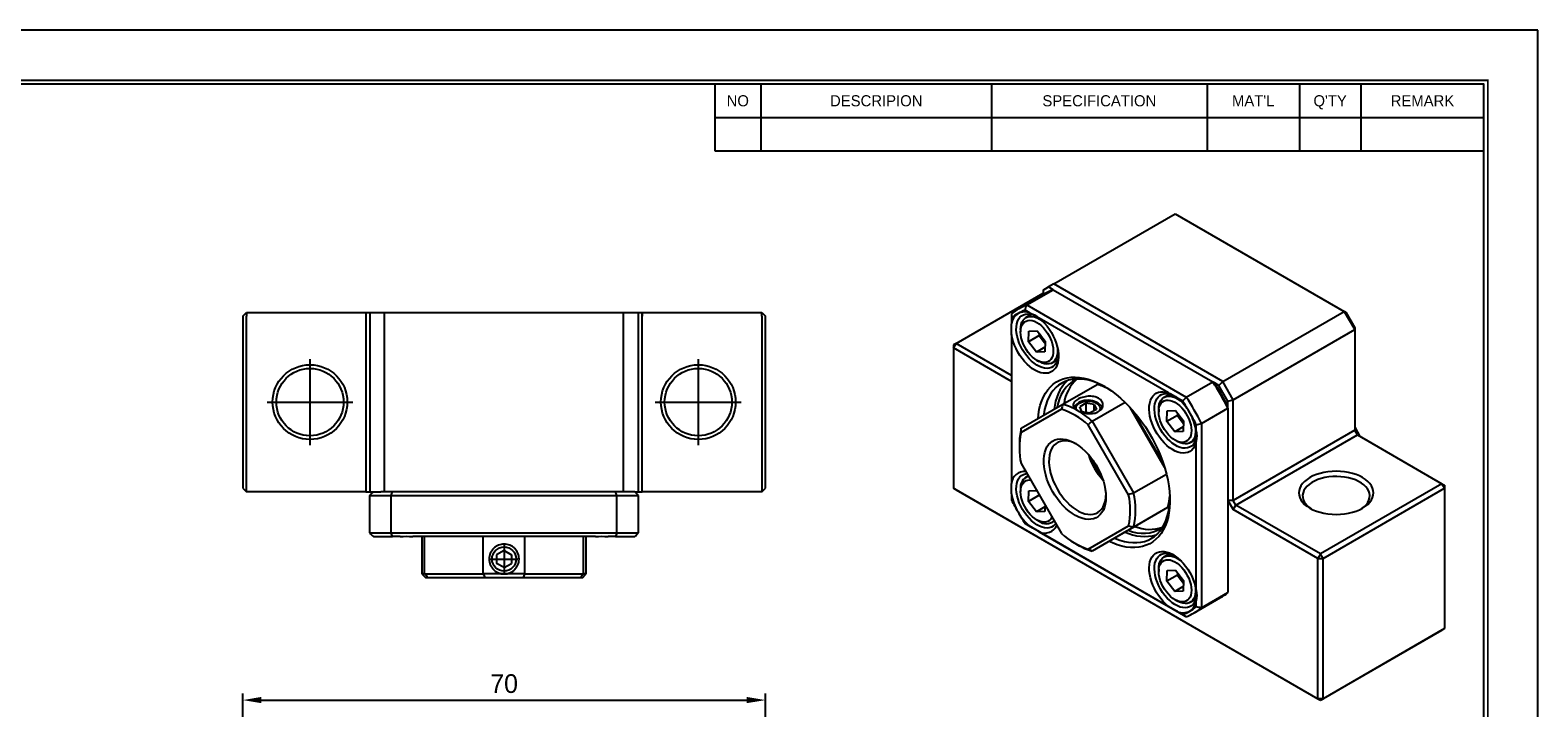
# Model space of a CAD drawing. Header units: millimetres. Extents: x 0 to 306, y 0 to 216.
# Tile 3 of 3: x 104 to 306, y 126 to 216. Entities that reach past the tile are written whole.
import ezdxf
from ezdxf.enums import TextEntityAlignment as Align

# ---------------------------------------------------------------- set-up
doc = ezdxf.new("R2010")
doc.units = ezdxf.units.MM
doc.linetypes.add('CENTER', pattern=[50.8, 31.75, -6.35, 6.35, -6.35])
doc.layers.get('DEFPOINTS').update_dxf_attribs({"linetype": 'CONTINUOUS'})
for name, color, linetype in [('center', 1, 'CENTER'), ('L1', 7, 'CONTINUOUS'), ('OUTLINE', 7, 'CONTINUOUS')]:
    doc.layers.add(name, color=color, linetype=linetype)
doc.dimstyles.get("Standard").update_dxf_attribs({"dimtxt": 2.5, "dimasz": 2.5, "dimexe": 0.9, "dimexo": 0, "dimgap": 0.9, "dimtad": 1, "dimdec": 3, "dimzin": 11, "dimdsep": 46, "dimtxsty": 'Standard', "dimcen": 0, "dimclrd": 5, "dimclre": 5, "dimclrt": 3, "dimadec": 0, "dimazin": 0, "dimtfac": 0.6, "dimtdec": 3, "dimtmove": 0, "dimatfit": 3, "dimfxl": 0, "dimtolj": 1, "dimtzin": 11, "dimarcsym": 0})

# ---------------------------------------------------------------- blocks, each defined once
blk = doc.blocks.new('표제란')
at = {"layer": 'L1', "color": 0}
for p, q in [((297, 210), (0, 210)), ((297, 0), (297, 210))]:
    blk.add_line(p, q, dxfattribs=at)
at = {"layer": 'L1'}
for p, q in [((190, 203), (190, 194.34)), ((196, 203), (196, 194.34)), ((226, 203), (226, 194.34)), ((254, 203), (254, 194.34)), ((266, 203), (266, 194.34)), ((274, 203), (274, 194.34)), ((190, 198.67), (290, 198.67)), ((190, 194.34), (290, 194.34))]:
    blk.add_line(p, q, dxfattribs=at)
at = {"layer": 'L1', "const_width": 0.25}
blk.add_lwpolyline([(290.5, 6.5), (290.5, 203.5), (10, 203.5), (10, 6.5)], close=True, dxfattribs=at)
at = {"layer": 'L1'}
blk.add_lwpolyline([(290, 7), (290, 203), (10.5, 203), (10.5, 7)], close=True, dxfattribs=at)
for s, p in [('NO', (193, 200.83)), ('DESCRIPION', (211, 200.83)), ('SPECIFICATION', (240, 200.83)), ("MAT'L", (260, 200.83)), ("Q'TY", (270, 200.83)), ('REMARK', (282, 200.83))]:
    blk.add_text(s, height=1.444, dxfattribs=at).set_placement(p, align=Align.MIDDLE_CENTER)
for tag, p in [('필렛', (179.25, 10.9)), ('모따기', (179.25, 8.3))]:
    blk.add_attdef(tag, text='', height=1.15, dxfattribs=at).set_placement(p, align=Align.MIDDLE_LEFT)
at = {"layer": 'OUTLINE', "ltscale": 0.5}
for tag, p, height in [('TITLE', (237.17, 24.41), 2.5), ('도번', (251.18, 15.64), 2.5), ('SCALE', (253.78, 9.55), 1.2), ('DATE', (277.02, 9.51), 1.2)]:
    blk.add_attdef(tag, p, '', height=height, dxfattribs=at)
blk = doc.blocks.new('*D5')
at = {"layer": 'DEFPOINTS', "color": 0}
for p in [(202.53, 126.68), (132.53, 87.63), (202.53, 87.63)]:
    blk.add_point(p, dxfattribs=at)
at = {"layer": 'OUTLINE', "color": 5, "lineweight": -2}
for p, q in [((132.53, 87.63), (132.53, 127.58)), ((202.53, 87.63), (202.53, 127.58)), ((135.03, 126.68), (200.03, 126.68))]:
    blk.add_line(p, q, dxfattribs=at)
at = {"layer": 'OUTLINE', "color": 5}
for points in [[(135.03, 127.1), (135.03, 126.27), (132.53, 126.68)], [(200.03, 127.1), (200.03, 126.27), (202.53, 126.68)]]:
    blk.add_solid(points, dxfattribs=at)
at = {"layer": 'OUTLINE', "color": 3, "insert": (167.53, 128.87), "char_height": 2.5, "attachment_point": 5}
blk.add_mtext('\\A1;70', dxfattribs=at)

msp = doc.modelspace()

# ---------------------------------------------------------------- linework, layer by layer
at = {"layer": 'center', "ltscale": 0.5}
for p, q in [((141.5301, 172.3084), (141.5301, 160.8084)), ((193.5301, 172.3084), (193.5301, 160.8084)), ((135.7801, 166.5584), (147.2801, 166.5584)), ((187.7801, 166.5584), (199.2801, 166.5584)), ((167.5301, 147.4099), (167.5301, 143.7069)), ((165.6786, 145.5584), (169.3816, 145.5584))]:
    msp.add_line(p, q, dxfattribs=at)
at = {"layer": 'OUTLINE'}
for p, q in [((241.1286, 182.3776), (257.392, 191.7663)), ((257.392, 191.7663), (280.0194, 178.7038)), ((239.7144, 181.561), (240.4215, 181.9694)), ((241.1286, 182.3776), (240.4215, 181.9694)), ((241.0522, 181.6053), (240.4215, 181.9694)), ((263.756, 169.3151), (241.1286, 182.3776)), ((228.0471, 174.4151), (239.7144, 181.1505)), ((239.9861, 181.0926), (236.4506, 179.0515)), ((237.5167, 179.5643), (241.0522, 181.6053)), ((239.7144, 181.561), (239.7144, 180.9357)), ((241.0522, 181.6053), (262.4181, 169.271)), ((132.5301, 178.0584), (133.0301, 178.5584)), ((132.5301, 178.0584), (132.5301, 155.0584)), ((133.0301, 178.5584), (133.0301, 178.0584)), ((133.0301, 178.5584), (149.0301, 178.5584)), ((133.0301, 155.0584), (133.0301, 178.0584)), ((149.0301, 178.5584), (149.0301, 155.0584)), ((149.0301, 178.5584), (149.0301, 178.0584)), ((149.0301, 178.5584), (150.0301, 178.5584)), ((149.5301, 178.5584), (149.5301, 154.5584)), ((150.0301, 178.5584), (151.7372, 178.5584)), ((151.5301, 154.5584), (151.5301, 178.5584)), ((151.7372, 178.5584), (183.323, 178.5584)), ((183.323, 178.5584), (185.0301, 178.5584)), ((183.5301, 154.5584), (183.5301, 178.5584)), ((185.0301, 178.5584), (186.0301, 178.5584)), ((185.5301, 154.5584), (185.5301, 178.5584)), ((186.0301, 155.0584), (186.0301, 178.5584)), ((186.0301, 178.5584), (186.0301, 178.0584)), ((186.0301, 178.5584), (202.0301, 178.5584)), ((202.0301, 178.0584), (202.0301, 178.5584)), ((202.0301, 178.5584), (202.5301, 178.0584)), ((202.0301, 178.0584), (202.0301, 155.0584)), ((202.5301, 155.0584), (202.5301, 178.0584)), ((235.4717, 177.8256), (235.4717, 177.0165)), ((237.9933, 178.4726), (237.2927, 178.8771)), ((238.1681, 178.311), (237.4119, 177.8745)), ((237.5167, 179.5643), (258.8826, 167.23)), ((256.4933, 167.7928), (239.1988, 177.7767)), ((263.756, 169.3151), (280.0194, 178.7038)), ((280.0194, 178.7038), (281.4337, 176.2543)), ((280.2266, 178.5842), (280.0194, 178.7038)), ((280.2266, 178.5842), (281.4337, 176.4934)), ((236.6869, 176.272), (236.6869, 175.9455)), ((237.7716, 174.6404), (237.8161, 176.0615)), ((237.8161, 176.0615), (238.9234, 176.1012)), ((238.9234, 176.1012), (239.9863, 174.7197)), ((239.1949, 175.7483), (239.1858, 175.4568)), ((265.1702, 166.8656), (281.4337, 176.2543)), ((281.4337, 176.4934), (281.4337, 176.2543)), ((281.4337, 176.2543), (281.4337, 162.7814)), ((227.6935, 173.8028), (228.0471, 174.4151)), ((228.0471, 174.4151), (227.6935, 174.211)), ((227.6935, 174.211), (227.6935, 173.8028)), ((227.6935, 173.8028), (227.6935, 155.0223)), ((235.4717, 169.3125), (227.6935, 173.8028)), ((235.4717, 170.129), (228.0471, 174.4151)), ((235.4717, 175.6244), (235.4717, 155.6534)), ((239.1858, 175.4568), (237.7716, 174.6404)), ((238.8344, 173.2589), (237.7716, 174.6404)), ((239.9609, 173.9092), (238.8344, 173.2589)), ((239.1858, 175.4568), (239.7172, 174.7661)), ((239.7172, 174.7661), (239.9771, 174.4282)), ((239.9863, 174.7197), (239.9418, 173.2986)), ((239.9418, 173.2986), (238.8344, 173.2589)), ((238.8786, 172.149), (239.1614, 171.9857)), ((240.9116, 171.8122), (241.6678, 172.2487)), ((242.3332, 166.2826), (246.9294, 168.936)), ((256.6681, 167.6312), (255.9119, 167.1947)), ((258.8826, 167.23), (262.4181, 169.271)), ((263.256, 168.7873), (262.6422, 169.1416)), ((263.256, 168.7873), (263.756, 169.3151)), ((264.4631, 166.6965), (263.256, 168.7873)), ((265.1702, 166.8656), (263.756, 169.3151)), ((242.1612, 165.606), (236.7528, 162.4828)), ((236.7879, 163.0804), (242.3332, 166.2826)), ((245.4259, 166.4066), (244.6094, 165.9352)), ((244.9083, 165.2914), (244.6094, 165.9352)), ((246.5413, 166.2341), (245.4259, 166.4066)), ((245.4259, 166.4066), (245.4259, 165.2113)), ((246.8401, 165.5902), (246.0236, 165.1188)), ((246.2879, 163.9996), (250.6749, 166.5322)), ((246.5413, 166.2341), (246.8401, 165.5902)), ((246.5413, 165.4177), (246.5413, 166.2341)), ((255.9588, 157.8634), (251.3545, 165.8381)), ((255.1869, 165.5922), (255.1869, 165.2657)), ((258.3995, 166.6924), (257.6988, 167.0969)), ((260.9276, 163.688), (264.4631, 165.729)), ((264.4631, 166.6965), (265.1702, 166.8656)), ((264.4631, 165.9888), (264.4631, 166.6965)), ((264.4631, 165.729), (264.4631, 141.0565)), ((265.1702, 153.3927), (265.1702, 166.8656)), ((244.9083, 165.2914), (246.0236, 165.1188)), ((246.2879, 163.9996), (251.8332, 154.3949)), ((255.7816, 158.4094), (251.7388, 165.4117)), ((251.764, 165.3681), (251.8146, 165.3245)), ((256.2716, 163.9606), (256.3161, 165.3817)), ((257.6858, 164.777), (256.2716, 163.9606)), ((257.3344, 162.5791), (256.2716, 163.9606)), ((256.3161, 165.3817), (257.4234, 165.4214)), ((257.4234, 165.4214), (258.4863, 164.0399)), ((257.6949, 165.0685), (257.6858, 164.777)), ((257.6858, 164.777), (258.2172, 164.0862)), ((258.2172, 164.0862), (258.4771, 163.7484)), ((258.4863, 164.0399), (258.4417, 162.6187)), ((260.2205, 162.7293), (260.2205, 163.5384)), ((260.9276, 163.688), (260.9276, 139.0155)), ((251.1612, 154.1651), (245.7528, 163.5326)), ((258.4609, 163.2294), (257.3344, 162.5791)), ((258.4417, 162.6187), (257.3344, 162.5791)), ((259.4116, 161.1323), (260.1678, 161.5689)), ((281.4337, 162.7814), (265.1702, 153.3927)), ((265.5238, 152.7803), (281.7872, 162.169)), ((281.4337, 163.1896), (282.1407, 161.9649)), ((281.7872, 162.169), (281.4337, 162.7814)), ((281.7872, 162.169), (293.1009, 155.6377)), ((236.5324, 160.9445), (236.5324, 160.5363)), ((257.3786, 161.4692), (257.6614, 161.3058)), ((260.2205, 141.3662), (260.2205, 161.3372)), ((236.7528, 158.3353), (242.1612, 148.9678)), ((255.7446, 158.5168), (255.7568, 158.4523)), ((237.7074, 156.682), (237.4119, 156.5114)), ((251.8332, 154.3949), (256.2201, 156.9275)), ((293.1009, 155.6377), (276.8375, 146.249)), ((293.1009, 155.6377), (293.4545, 155.0254)), ((293.1009, 155.6377), (293.4545, 155.4336)), ((132.5301, 155.0584), (133.0301, 154.5584)), ((133.0301, 154.5584), (133.0301, 155.0584)), ((149.0301, 154.5584), (133.0301, 154.5584)), ((149.0301, 155.0584), (149.0301, 154.5584)), ((149.0301, 154.5584), (150.0301, 154.5584)), ((149.5301, 154.0584), (152.4221, 154.0584)), ((149.5301, 149.0584), (149.5301, 154.0584)), ((150.0301, 154.5584), (151.0301, 154.5584)), ((183.323, 154.5584), (151.0301, 154.5584)), ((152.4221, 154.0584), (182.638, 154.0584)), ((152.4221, 149.0584), (152.4221, 154.0584)), ((182.4549, 154.5584), (152.6053, 154.5584)), ((182.638, 149.0584), (182.638, 154.0584)), ((182.638, 154.0584), (185.5301, 154.0584)), ((185.0301, 154.5584), (183.323, 154.5584)), ((185.0301, 154.5584), (186.0301, 154.5584)), ((185.5301, 149.0584), (185.5301, 154.0584)), ((186.0301, 154.5584), (186.0301, 155.0584)), ((202.0301, 154.5584), (186.0301, 154.5584)), ((202.0301, 155.0584), (202.0301, 154.5584)), ((202.0301, 154.5584), (202.5301, 155.0584)), ((227.6935, 155.0223), (276.4839, 126.8562)), ((228.0471, 154.8181), (227.6935, 155.0223)), ((228.0471, 154.8181), (276.8375, 126.6521)), ((235.4717, 154.2613), (235.4717, 153.4522)), ((236.6869, 154.9089), (236.6869, 154.5824)), ((237.7716, 153.2773), (237.8161, 154.6984)), ((239.1858, 154.0937), (237.7716, 153.2773)), ((237.8161, 154.6984), (238.8316, 154.7348)), ((239.1866, 154.1198), (239.1858, 154.0937)), ((239.1858, 154.0937), (239.2496, 154.0108)), ((277.191, 145.6367), (293.4545, 155.0254)), ((293.4545, 155.4336), (293.4545, 155.0254)), ((293.4545, 155.0254), (293.4545, 136.2449)), ((238.8344, 151.8958), (237.7716, 153.2773)), ((239.9609, 152.5461), (238.8344, 151.8958)), ((239.9418, 151.9354), (238.8344, 151.8958)), ((239.9678, 152.7668), (239.9418, 151.9354)), ((250.8841, 149.2792), (256.4294, 152.4815)), ((251.8332, 149.8282), (256.4294, 152.4815)), ((264.4631, 153.3927), (265.1702, 152.1679)), ((265.1702, 153.3927), (264.4631, 153.3927)), ((265.5238, 152.7803), (265.1702, 153.3927)), ((265.1702, 152.1679), (265.5238, 152.7803)), ((276.4839, 145.6367), (265.1702, 152.1679)), ((276.8375, 146.249), (265.5238, 152.7803)), ((237.2927, 150.2982), (237.9933, 149.8937)), ((258.8826, 137.8345), (237.5167, 150.1688)), ((238.8786, 150.7859), (239.1614, 150.6226)), ((240.9116, 150.449), (241.2074, 150.6198)), ((245.7528, 146.8944), (251.1612, 150.0175)), ((251.8332, 149.8282), (246.2879, 146.6259)), ((149.5301, 149.0584), (152.4221, 149.0584)), ((150.0301, 148.5584), (151.2666, 148.5584)), ((151.2666, 148.5584), (152.6053, 148.5584)), ((152.4221, 149.0584), (182.638, 149.0584)), ((153.5962, 148.5584), (152.6053, 148.5584)), ((179.7591, 148.5584), (155.301, 148.5584)), ((156.5301, 148.5584), (156.5301, 143.5584)), ((156.8915, 143.5584), (156.8915, 148.5584)), ((164.7337, 143.5584), (164.7337, 148.5584)), ((170.3265, 143.5584), (170.3265, 148.5584)), ((178.1687, 143.5584), (178.1687, 148.5584)), ((178.5301, 143.5584), (178.5301, 148.5584)), ((182.4549, 148.5584), (181.464, 148.5584)), ((182.4549, 148.5584), (183.7935, 148.5584)), ((182.638, 149.0584), (185.5301, 149.0584)), ((183.7935, 148.5584), (185.0301, 148.5584)), ((239.1988, 149.1978), (256.4933, 139.2139)), ((243.9558, 147.6772), (244.3093, 147.4731)), ((250.8841, 149.2792), (246.2879, 146.6259)), ((167.5301, 146.7131), (166.5301, 146.1357)), ((166.5301, 146.1357), (166.5301, 144.981)), ((167.5301, 146.7131), (168.5301, 146.1357)), ((168.5301, 146.1357), (168.5301, 144.981)), ((256.6681, 146.2681), (255.9119, 145.8316)), ((276.8375, 146.249), (276.4839, 145.6367)), ((276.4839, 126.8562), (276.4839, 145.6367)), ((276.4839, 145.6367), (277.191, 145.6367)), ((277.191, 145.6367), (276.8375, 146.249)), ((277.191, 126.8562), (277.191, 145.6367)), ((156.5301, 143.5584), (157.0301, 143.0584)), ((156.8915, 143.5584), (156.5301, 143.5584)), ((156.8915, 143.5584), (164.7337, 143.5584)), ((167.5301, 143.5584), (164.7337, 143.5584)), ((167.5301, 144.4037), (166.5301, 144.981)), ((167.5301, 144.4037), (168.5301, 144.981)), ((170.3265, 143.5584), (167.5301, 143.5584)), ((170.3265, 143.5584), (178.1687, 143.5584)), ((178.0301, 143.0584), (178.5301, 143.5584)), ((178.5301, 143.5584), (178.1687, 143.5584)), ((255.1869, 144.2291), (255.1869, 143.9025)), ((256.2716, 142.5975), (256.3161, 144.0186)), ((257.6858, 143.4139), (256.2716, 142.5975)), ((256.3161, 144.0186), (257.4234, 144.0583)), ((257.4234, 144.0583), (258.4863, 142.6768)), ((257.6949, 143.7054), (257.6858, 143.4139)), ((257.6858, 143.4139), (258.2172, 142.7231)), ((157.3418, 143.0584), (157.0301, 143.0584)), ((164.9904, 143.0584), (157.3418, 143.0584)), ((170.0698, 143.0584), (164.9904, 143.0584)), ((177.7183, 143.0584), (170.0698, 143.0584)), ((178.0301, 143.0584), (177.7183, 143.0584)), ((257.3344, 141.216), (256.2716, 142.5975)), ((258.4609, 141.8663), (257.3344, 141.216)), ((258.2172, 142.7231), (258.4771, 142.3853)), ((258.4863, 142.6768), (258.4417, 141.2556)), ((258.4417, 141.2556), (257.3344, 141.216)), ((257.3786, 140.106), (257.6614, 139.9427)), ((259.4116, 139.7692), (260.1678, 140.2058)), ((259.9487, 138.3473), (263.4842, 140.3883)), ((260.2205, 139.165), (260.2205, 139.9741)), ((260.9276, 139.0155), (264.4631, 141.0565)), ((257.6988, 138.518), (258.3995, 138.1135)), ((276.8375, 126.6521), (293.1009, 136.0408)), ((293.4545, 136.2449), (277.191, 126.8562)), ((293.4545, 136.2449), (293.1009, 136.0408)), ((277.191, 126.8562), (276.4839, 126.8562)), ((276.4839, 126.8562), (276.8375, 126.6521)), ((276.8375, 126.6521), (277.191, 126.8562))]:
    msp.add_line(p, q, dxfattribs=at)
at = {"layer": 'OUTLINE', "flags": 128}
for points in [[(239.1988, 177.7767), (239.5596, 177.4625), (239.9072, 177.1079), (240.2369, 176.7178), (240.5441, 176.2977), (240.8246, 175.8531), (241.0746, 175.3903), (241.2907, 174.9155), (241.4699, 174.4352), (241.6098, 173.9561), (241.7084, 173.4846), (241.7645, 173.0273), (241.7771, 172.5904), (241.7462, 172.1798), (241.6722, 171.8012), (241.5561, 171.4598), (241.3995, 171.1602), (241.2045, 170.9066), (240.9739, 170.7023), (240.7106, 170.5503), (240.4184, 170.4526), (240.1013, 170.4105), (239.7636, 170.4246), (239.4099, 170.4947), (239.045, 170.6199), (238.6741, 170.7984), (238.302, 171.0278), (237.934, 171.305), (237.575, 171.6261), (237.23, 171.9868), (236.9037, 172.3821), (236.6006, 172.8067), (236.3248, 173.2546), (236.0801, 173.7198), (235.8698, 174.1959), (235.6968, 174.6765), (235.5635, 175.1548), (235.4717, 175.6244)], [(236.9496, 173.5659), (236.7147, 174.0092), (236.5151, 174.4637), (236.3538, 174.9222), (236.2335, 175.3776), (236.156, 175.8226), (236.1226, 176.2503), (236.1338, 176.6538), (236.1893, 177.0269), (236.2884, 177.3635), (236.4295, 177.6585), (236.6103, 177.9072), (236.828, 178.1056), (237.0792, 178.2507), (237.3598, 178.34), (237.6656, 178.3723), (237.9915, 178.347), (238.3326, 178.2646), (238.6835, 178.1262), (238.8433, 178.0461)], [(236.6869, 176.272), (236.7061, 176.6162), (236.769, 176.9547), (236.8746, 177.2555), (237.0211, 177.5133), (237.2057, 177.7234), (237.4252, 177.8821), (237.6758, 177.9866), (237.9528, 178.035), (238.2514, 178.0264), (238.5663, 177.961), (238.8918, 177.84), (239.2221, 177.6656), (239.5513, 177.4407), (239.7213, 177.3042)], [(237.7162, 173.2055), (237.4636, 173.5642), (237.2398, 173.9457), (237.0493, 174.3421), (236.8961, 174.7454), (236.7833, 175.1474), (236.7131, 175.5398), (236.6871, 175.9148), (236.7056, 176.2646), (236.7684, 176.5822), (236.8741, 176.861), (237.0207, 177.0955), (237.2051, 177.2807), (237.4235, 177.4131), (237.6716, 177.4898), (237.9443, 177.5093), (238.236, 177.4712), (238.5408, 177.3762), (238.8524, 177.2264), (239.1646, 177.0248), (239.471, 176.7754), (239.7654, 176.4834), (240.0417, 176.1546), (240.2943, 175.7959), (240.5181, 175.4144), (240.7085, 175.018), (240.8617, 174.6147), (240.9746, 174.2127), (241.0447, 173.8203), (241.0708, 173.4453), (241.0523, 173.0955), (240.9895, 172.7779), (240.8837, 172.4991), (240.7372, 172.2646), (240.5528, 172.0794), (240.3343, 171.947), (240.0862, 171.8703), (239.8136, 171.8508), (239.5219, 171.8889), (239.2171, 171.9839), (238.9054, 172.1337), (238.5932, 172.3353), (238.2868, 172.5847), (237.9925, 172.8767), (237.7162, 173.2055)], [(241.5727, 174.0972), (241.5825, 174.0404), (241.6295, 173.6354), (241.6325, 173.2519), (241.5914, 172.8968), (241.507, 172.5765), (241.3807, 172.2966), (241.2147, 172.0621), (241.0122, 171.8773), (240.7767, 171.7454), (240.5123, 171.6688), (240.2238, 171.6489), (239.9164, 171.6859), (239.5955, 171.7793), (239.2668, 171.9274), (239.1614, 171.9857)], [(241.7729, 172.893), (241.7655, 172.7879), (241.71, 172.4149), (241.6109, 172.0782), (241.4698, 171.7832), (241.289, 171.5345), (241.0713, 171.3361), (240.8201, 171.1911), (240.5395, 171.1017), (240.2337, 171.0694), (239.9077, 171.0947), (239.5666, 171.1772), (239.2158, 171.3155), (238.8608, 171.5076), (238.5072, 171.7503), (238.1605, 172.0399), (237.8263, 172.3718), (237.5099, 172.7407), (237.2161, 173.1409), (236.9496, 173.5659)], [(239.0341, 164.3775), (239.0846, 164.9003), (239.1887, 165.5506), (239.3359, 166.1656), (239.5256, 166.7425), (239.7567, 167.2782), (240.0281, 167.7703), (240.3384, 168.2161), (240.6862, 168.6134), (241.0696, 168.9604), (241.4868, 169.2552), (241.9356, 169.4965), (242.4139, 169.6829), (242.9193, 169.8136), (243.4492, 169.8879), (244.001, 169.9054), (244.572, 169.8661), (245.1593, 169.7701), (245.76, 169.618), (246.371, 169.4105), (246.9894, 169.1485), (247.6121, 168.8336), (248.236, 168.4671), (248.8579, 168.0509), (249.4747, 167.5871), (250.0835, 167.078), (250.6811, 166.5262), (251.2646, 165.9343), (251.831, 165.3054), (252.3776, 164.6426), (252.9016, 163.9492), (253.4005, 163.2285), (253.8716, 162.4843), (254.3128, 161.7202), (254.7217, 160.9401), (255.0964, 160.1478), (255.4349, 159.3472), (255.7357, 158.5424), (255.9971, 157.7373), (256.2179, 156.9361), (256.3971, 156.1426), (256.5336, 155.3608), (256.6268, 154.5947), (256.6763, 153.8479), (256.6818, 153.1244), (256.6433, 152.4275), (256.561, 151.761), (256.4352, 151.1279), (256.2667, 150.5316), (256.0562, 149.9749), (255.8048, 149.4607), (255.5137, 148.9915), (255.1845, 148.5697), (254.8186, 148.1973), (254.4181, 147.8762), (253.9848, 147.608), (253.5209, 147.394), (253.0288, 147.2354), (252.5108, 147.1328), (251.9696, 147.0869), (251.4079, 147.0978), (250.8284, 147.1654), (250.234, 147.2896), (249.6278, 147.4695), (249.0127, 147.7044), (248.5338, 147.9225)], [(248.0261, 168.596), (247.5943, 168.8224), (246.9921, 169.0953), (246.396, 169.3152), (245.8091, 169.481), (245.2343, 169.5919), (244.6747, 169.6473), (244.1331, 169.6469), (243.6122, 169.5907), (243.1146, 169.479), (242.643, 169.3124), (242.1996, 169.0917), (241.7869, 168.818), (241.4068, 168.4928), (241.0614, 168.1177), (240.7523, 167.6946), (240.4812, 167.2256), (240.2494, 166.7132), (240.0581, 166.16), (239.9083, 165.5687), (239.8007, 164.9425), (239.784, 164.8106)], [(260.2205, 161.3372), (260.1287, 160.9736), (259.9954, 160.6492), (259.8224, 160.3684), (259.6121, 160.135), (259.3674, 159.9524), (259.0916, 159.8229), (258.7885, 159.7483), (258.4622, 159.7297), (258.1172, 159.7674), (257.7582, 159.8607), (257.3902, 160.0085), (257.0181, 160.2086), (256.6471, 160.4585), (256.2823, 160.7545), (255.9286, 161.0928), (255.5909, 161.4686), (255.2737, 161.8768), (254.9816, 162.3119), (254.7183, 162.7678), (254.4876, 163.2384), (254.2926, 163.7172), (254.136, 164.1976), (254.0199, 164.673), (253.9459, 165.137), (253.9151, 165.5833), (253.9277, 166.0056), (253.9838, 166.3982), (254.0824, 166.7558), (254.2223, 167.0735), (254.4015, 167.3468), (254.6176, 167.5721), (254.8676, 167.7462), (255.1481, 167.8669), (255.4553, 167.9324), (255.785, 167.9419), (256.1325, 167.8951), (256.4933, 167.7928)], [(255.4496, 162.8861), (255.2147, 163.3294), (255.0151, 163.7839), (254.8538, 164.2424), (254.7335, 164.6978), (254.656, 165.1428), (254.6226, 165.5705), (254.6338, 165.974), (254.6893, 166.347), (254.7884, 166.6837), (254.9295, 166.9787), (255.1103, 167.2274), (255.328, 167.4258), (255.5792, 167.5708), (255.8598, 167.6602), (256.1656, 167.6925), (256.4915, 167.6672), (256.8326, 167.5847), (257.1835, 167.4464), (257.3433, 167.3663)], [(244.1712, 165.5188), (244.1457, 165.5814), (244.1148, 165.7627), (244.1457, 165.944), (244.2373, 166.1184), (244.3861, 166.2791), (244.5863, 166.4199), (244.8303, 166.5355), (245.1086, 166.6214), (245.4107, 166.6743), (245.7248, 166.6921), (246.0389, 166.6743), (246.3409, 166.6214), (246.6192, 166.5355), (246.8632, 166.4199), (247.0634, 166.2791), (247.2122, 166.1184), (247.3038, 165.944), (247.3348, 165.7627), (247.3038, 165.5814), (247.2122, 165.407), (247.0634, 165.2463), (247.0229, 165.2129)], [(255.1869, 165.5922), (255.2061, 165.9364), (255.269, 166.2749), (255.3746, 166.5757), (255.5211, 166.8334), (255.7057, 167.0435), (255.9252, 167.2023), (256.1758, 167.3067), (256.4528, 167.3551), (256.7514, 167.3466), (257.0663, 167.2812), (257.3918, 167.1602), (257.7221, 166.9857), (258.0513, 166.7609), (258.2213, 166.6244)], [(256.2162, 162.5256), (255.9636, 162.8844), (255.7398, 163.2659), (255.5493, 163.6623), (255.3961, 164.0656), (255.2833, 164.4676), (255.2131, 164.86), (255.1871, 165.235), (255.2056, 165.5848), (255.2684, 165.9024), (255.3741, 166.1812), (255.5207, 166.4156), (255.7051, 166.6009), (255.9235, 166.7332), (256.1716, 166.8099), (256.4443, 166.8294), (256.736, 166.7913), (257.0408, 166.6964), (257.3524, 166.5466), (257.6646, 166.345), (257.971, 166.0956), (258.2654, 165.8036), (258.5417, 165.4748), (258.7943, 165.1161), (259.0181, 164.7346), (259.2085, 164.3382), (259.3617, 163.9349), (259.4746, 163.5329), (259.5447, 163.1404), (259.5708, 162.7655), (259.5523, 162.4157), (259.4895, 162.0981), (259.3837, 161.8193), (259.2372, 161.5848), (259.0528, 161.3995), (258.8343, 161.2672), (258.5862, 161.1905), (258.3136, 161.171), (258.0219, 161.2091), (257.7171, 161.304), (257.4054, 161.4538), (257.0932, 161.6555), (256.7868, 161.9049), (256.4925, 162.1969), (256.2162, 162.5256)], [(248.1289, 153.8418), (248.1068, 153.3592), (248.0407, 152.9072), (247.9313, 152.4907), (247.7798, 152.1141), (247.5878, 151.7813), (247.3572, 151.4958), (247.0907, 151.2608), (246.7909, 151.0787), (246.4611, 150.9513), (246.1047, 150.8802), (245.7255, 150.8659), (245.3277, 150.9088), (244.9152, 151.0082), (244.4927, 151.1632), (244.0644, 151.3722), (243.635, 151.6328), (243.2091, 151.9424), (242.791, 152.2977), (242.3853, 152.6948), (241.9963, 153.1297), (241.628, 153.5976), (241.2845, 154.0937), (240.9693, 154.6126), (240.6857, 155.1488), (240.4368, 155.6967), (240.2253, 156.2505), (240.0533, 156.8043), (239.9226, 157.3523), (239.8348, 157.8885), (239.7906, 158.4074), (239.7906, 158.9034), (239.8348, 159.3713), (239.9226, 159.8061), (240.0533, 160.2032), (240.2253, 160.5584), (240.4368, 160.8679), (240.6857, 161.1285), (240.9693, 161.3374), (241.2845, 161.4923), (241.628, 161.5917), (241.9963, 161.6345), (242.3853, 161.6201), (242.791, 161.5489), (243.2091, 161.4215), (243.635, 161.2393), (244.0644, 161.0042), (244.4927, 160.7187), (244.9152, 160.3858), (245.3277, 160.0091), (245.7255, 159.5925), (246.1047, 159.1405), (246.4611, 158.6579), (246.7909, 158.1498), (247.0907, 157.6215), (247.3572, 157.0787), (247.5878, 156.5271), (247.7798, 155.9725), (247.9313, 155.4209), (248.0407, 154.8781), (248.1068, 154.3499), (248.1289, 153.8418)], [(260.2727, 162.2109), (260.2655, 162.1081), (260.21, 161.7351), (260.1109, 161.3984), (259.9698, 161.1034), (259.789, 160.8547), (259.5713, 160.6563), (259.3201, 160.5113), (259.0395, 160.4219), (258.7337, 160.3896), (258.4077, 160.4149), (258.0666, 160.4974), (257.7158, 160.6357), (257.3608, 160.8278), (257.0072, 161.0705), (256.6605, 161.3601), (256.3263, 161.692), (256.0099, 162.0609), (255.7161, 162.461), (255.4496, 162.8861)], [(260.0727, 163.4174), (260.0825, 163.3606), (260.1295, 162.9556), (260.1325, 162.5721), (260.0914, 162.217), (260.007, 161.8967), (259.8807, 161.6168), (259.7147, 161.3823), (259.5122, 161.1975), (259.2767, 161.0656), (259.0123, 160.989), (258.7238, 160.969), (258.4164, 161.0061), (258.0955, 161.0995), (257.7668, 161.2475), (257.6614, 161.3058)], [(244.1383, 160.9585), (243.9047, 161.0729), (243.5034, 161.2299), (243.1113, 161.3328), (242.7328, 161.3804), (242.3721, 161.3722), (242.0334, 161.3083), (241.7205, 161.1893), (241.437, 161.0168), (241.186, 160.7925), (240.9704, 160.5191), (240.7926, 160.1996), (240.6548, 159.8377), (240.5583, 159.4374), (240.5044, 159.0034), (240.4935, 158.5404), (240.526, 158.0538), (240.6013, 157.5492), (240.7186, 157.0321), (240.8766, 156.5084), (241.0736, 155.9841), (241.3072, 155.4652), (241.5749, 154.9575), (241.8735, 154.4667), (242.1998, 153.9985), (242.5499, 153.558), (242.9201, 153.1504), (243.3059, 152.7803), (243.7032, 152.4517), (244.1073, 152.1685), (244.5138, 151.9339), (244.9179, 151.7505), (245.3152, 151.6204), (245.7011, 151.545), (246.0712, 151.5253), (246.4214, 151.5614), (246.7476, 151.653), (247.0463, 151.7989), (247.3139, 151.9976), (247.5475, 152.2468), (247.7445, 152.5437), (247.9025, 152.8849), (248.0198, 153.2665), (248.0951, 153.6842), (248.125, 154.0527)], [(236.9496, 152.2028), (236.7147, 152.6461), (236.5151, 153.1006), (236.3538, 153.5591), (236.2335, 154.0145), (236.156, 154.4595), (236.1226, 154.8872), (236.1338, 155.2907), (236.1893, 155.6637), (236.2884, 156.0004), (236.4295, 156.2954), (236.6103, 156.5441), (236.828, 156.7425), (237.0792, 156.8875), (237.3598, 156.9769), (237.5229, 157.0016)], [(237.7162, 151.8423), (237.4636, 152.2011), (237.2398, 152.5826), (237.0493, 152.979), (236.8961, 153.3823), (236.7833, 153.7843), (236.7131, 154.1767), (236.6871, 154.5517), (236.7056, 154.9015), (236.7684, 155.2191), (236.8741, 155.4979), (237.0207, 155.7324), (237.2051, 155.9176), (237.4235, 156.05), (237.6716, 156.1266), (237.9443, 156.1461), (238.0193, 156.1417)], [(275.4233, 152.3721), (275.8413, 152.1564), (276.2986, 151.9691), (276.7894, 151.8125), (277.3074, 151.6887), (277.8462, 151.5991), (278.399, 151.5448), (278.9588, 151.5267), (279.5186, 151.5448), (280.0714, 151.5991), (280.6102, 151.6887), (281.1282, 151.8125), (281.6189, 151.9691), (282.0762, 152.1564), (282.4943, 152.3721), (282.8679, 152.6135), (283.1924, 152.8774), (283.4636, 153.1607), (283.6782, 153.4598), (283.8334, 153.7708), (283.9273, 154.0899), (283.9588, 154.4131), (283.9273, 154.7363), (283.8334, 155.0554), (283.6782, 155.3665), (283.4636, 155.6655), (283.1924, 155.9488), (282.8679, 156.2128), (282.4943, 156.4541), (282.0762, 156.6698), (281.6189, 156.8571), (281.1282, 157.0137), (280.6102, 157.1376), (280.0714, 157.2272), (279.5186, 157.2814), (278.9588, 157.2996), (278.399, 157.2814), (277.8462, 157.2272), (277.3074, 157.1376), (276.7894, 157.0137), (276.2986, 156.8571), (275.8413, 156.6698), (275.4233, 156.4541), (275.0496, 156.2128), (274.7252, 155.9488), (274.4539, 155.6655), (274.2394, 155.3665), (274.0841, 155.0554), (273.9902, 154.7363), (273.9588, 154.4131), (273.9902, 154.0899), (274.0841, 153.7708), (274.2394, 153.4598), (274.4539, 153.1607), (274.7252, 152.8774), (275.0496, 152.6135), (275.4233, 152.3721)], [(282.3088, 152.2703), (282.4107, 152.3383), (282.728, 152.5857), (282.9923, 152.853), (283.1999, 153.1365), (283.3481, 153.4322), (283.4346, 153.7359), (283.4583, 154.0433), (283.4188, 154.3503), (283.3167, 154.6524), (283.1535, 154.9454), (282.9314, 155.2252), (282.6535, 155.4879), (282.3237, 155.7297), (281.9467, 155.9474), (281.5277, 156.1377), (281.0727, 156.2982), (280.588, 156.4264), (280.0805, 156.5207), (279.5572, 156.5796), (279.0255, 156.6024), (278.4928, 156.5887), (277.9667, 156.5387), (277.4546, 156.4532), (276.9635, 156.3333), (276.5005, 156.1807), (276.0719, 155.9976), (275.6839, 155.7865), (275.3419, 155.5504), (275.0506, 155.2926), (274.8142, 155.0167), (274.636, 154.7267), (274.5184, 154.4264), (274.4632, 154.1203), (274.4711, 153.8125), (274.542, 153.5075), (274.6749, 153.2094), (274.868, 152.9225), (275.1184, 152.6508), (275.4228, 152.3981), (275.6088, 152.2703)], [(249.2838, 148.3554), (249.4072, 148.3035), (250.0033, 148.0836), (250.5902, 147.9178), (251.1649, 147.8069), (251.7246, 147.7515), (252.2662, 147.7519), (252.7871, 147.8081), (253.2847, 147.9198), (253.7563, 148.0864), (254.1996, 148.3071), (254.6124, 148.5808), (254.9925, 148.906), (255.3379, 149.2811), (255.647, 149.7042), (255.9181, 150.1732), (256.1499, 150.6856), (256.3412, 151.2388), (256.491, 151.8301), (256.5986, 152.4563), (256.6633, 153.1144), (256.6831, 153.6)], [(241.3918, 150.3003), (241.289, 150.1714), (241.0713, 149.973), (240.8201, 149.828), (240.5395, 149.7386), (240.2337, 149.7063), (239.9077, 149.7316), (239.5666, 149.8141), (239.2158, 149.9524), (238.8608, 150.1445), (238.5072, 150.3872), (238.1605, 150.6768), (237.8263, 151.0087), (237.5099, 151.3776), (237.2161, 151.7777), (236.9496, 152.2028)], [(240.8954, 151.1602), (240.8837, 151.136), (240.7372, 150.9015), (240.5528, 150.7162), (240.3343, 150.5839), (240.0862, 150.5072), (239.8136, 150.4877), (239.5219, 150.5258), (239.2171, 150.6207), (238.9054, 150.7706), (238.5932, 150.9722), (238.2868, 151.2216), (237.9925, 151.5136), (237.7162, 151.8423)], [(256.4933, 139.2139), (256.1325, 139.5281), (255.785, 139.8827), (255.4553, 140.2728), (255.1481, 140.6929), (254.8676, 141.1375), (254.6176, 141.6003), (254.4015, 142.0751), (254.2223, 142.5554), (254.0824, 143.0345), (253.9838, 143.506), (253.9277, 143.9633), (253.9151, 144.4002), (253.9459, 144.8108), (254.0199, 145.1894), (254.136, 145.5308), (254.2926, 145.8304), (254.4876, 146.084), (254.7183, 146.2883), (254.9816, 146.4403), (255.2737, 146.538), (255.5909, 146.5801), (255.9286, 146.566), (256.2823, 146.4959), (256.6471, 146.3707), (257.0181, 146.1922), (257.3902, 145.9628), (257.7582, 145.6856), (258.1172, 145.3645), (258.4622, 145.0038), (258.7885, 144.6085), (259.0916, 144.1839), (259.3674, 143.736), (259.6121, 143.2708), (259.8224, 142.7947), (259.9954, 142.3141), (260.1287, 141.8358), (260.2205, 141.3662)], [(255.4496, 141.523), (255.2147, 141.9663), (255.0151, 142.4208), (254.8538, 142.8793), (254.7335, 143.3347), (254.656, 143.7797), (254.6226, 144.2073), (254.6338, 144.6109), (254.6893, 144.9839), (254.7884, 145.3206), (254.9295, 145.6156), (255.1103, 145.8643), (255.328, 146.0627), (255.5792, 146.2077), (255.8598, 146.2971), (256.1656, 146.3294), (256.4915, 146.3041), (256.8326, 146.2216), (257.1835, 146.0833), (257.2786, 146.0369)], [(255.1869, 144.2291), (255.2061, 144.5733), (255.269, 144.9118), (255.3746, 145.2126), (255.5211, 145.4703), (255.7057, 145.6804), (255.9252, 145.8391), (256.1758, 145.9436), (256.4528, 145.992), (256.7514, 145.9835), (257.0663, 145.9181), (257.3918, 145.7971), (257.7221, 145.6226), (258.0513, 145.3978), (258.2213, 145.2613)], [(256.2162, 141.1625), (255.9636, 141.5213), (255.7398, 141.9027), (255.5493, 142.2992), (255.3961, 142.7025), (255.2833, 143.1044), (255.2131, 143.4969), (255.1871, 143.8719), (255.2056, 144.2217), (255.2684, 144.5392), (255.3741, 144.8181), (255.5207, 145.0525), (255.7051, 145.2378), (255.9235, 145.3701), (256.1716, 145.4468), (256.4443, 145.4663), (256.736, 145.4282), (257.0408, 145.3333), (257.3524, 145.1835), (257.6646, 144.9819), (257.971, 144.7325), (258.2654, 144.4404), (258.5417, 144.1117), (258.7943, 143.7529), (259.0181, 143.3715), (259.2085, 142.9751), (259.3617, 142.5717), (259.4746, 142.1698), (259.5447, 141.7773), (259.5708, 141.4024), (259.5523, 141.0525), (259.4895, 140.735), (259.3837, 140.4561), (259.2372, 140.2217), (259.0528, 140.0364), (258.8343, 139.9041), (258.5862, 139.8274), (258.3136, 139.8079), (258.0219, 139.846), (257.7171, 139.9409), (257.4054, 140.0907), (257.0932, 140.2924), (256.7868, 140.5417), (256.4925, 140.8338), (256.2162, 141.1625)], [(260.2727, 140.8477), (260.2655, 140.745), (260.21, 140.3719), (260.1109, 140.0353), (259.9698, 139.7403), (259.789, 139.4916), (259.5713, 139.2932), (259.3201, 139.1481), (259.0395, 139.0588), (258.7337, 139.0265), (258.4077, 139.0518), (258.0666, 139.1342), (257.7158, 139.2726), (257.3608, 139.4647), (257.0072, 139.7074), (256.6605, 139.997), (256.3263, 140.3289), (256.0099, 140.6978), (255.7161, 141.0979), (255.4496, 141.523)], [(260.0727, 142.0543), (260.0825, 141.9975), (260.1295, 141.5925), (260.1325, 141.209), (260.0914, 140.8539), (260.007, 140.5335), (259.8807, 140.2536), (259.7147, 140.0192), (259.5122, 139.8344), (259.2767, 139.7025), (259.0123, 139.6259), (258.7238, 139.6059), (258.4164, 139.643), (258.0955, 139.7364), (257.7668, 139.8844), (257.6614, 139.9427)]]:
    msp.add_lwpolyline(points, dxfattribs=at)
at = {"layer": 'OUTLINE'}
for centre, radius in [((141.5301, 166.5584), 5), ((141.5301, 166.5584), 4.5), ((193.5301, 166.5584), 5), ((193.5301, 166.5584), 4.5), ((167.5301, 145.5584), 1.61)]:
    msp.add_circle(centre, radius, dxfattribs=at)
for centre, radius, start, end in [((243.928, 174.2609), 7.8874, 111.382866, 119.984519), ((240.3847, 172.2368), 7.8687, 111.375335, 128.635544), ((237.4096, 176.7762), 1.9527, 122.9995, 172.931508), ((240.2032, 171.7373), 7.7107, 120.015085, 127.852108), ((240.2008, 171.7361), 7.7105, 112.158544, 119.995655), ((237.2328, 176.6745), 1.9523, 67.0735, 117.012274), ((241.7523, 176.3379), 2.5715, 195.706783, 217.681924), ((241.5387, 176.1563), 2.2914, 217.352472, 227.093155), ((246.4485, 165.3521), 4.8652, 117.98109, 173.944986), ((247.7631, 165.6688), 5.3039, 131.322049, 172.258055), ((247.0854, 165.2187), 5.9013, 134.501434, 176.030632), ((244.7738, 161.2298), 8.0019, 63.095298, 74.372346), ((228.2894, 147.2055), 40.6406, 27.115698, 32.88426), ((229.1328, 147.6923), 39.7863, 27.376779, 32.623221), ((239.1553, 156.2516), 9.8254, 47.819145, 72.186231), ((240.0248, 158.1571), 8.4471, 59.511814, 74.140976), ((245.7129, 164.3296), 2.476, 37.741818, 140.141634), ((253.2418, 161.6799), 7.0149, 29.519086, 50.552363), ((224.9123, 145.2568), 39.7602, 29.998922, 32.623855), ((224.7538, 145.1644), 40.6406, 27.115698, 32.88426), ((238.0607, 154.7546), 12.3757, 48.33382, 59.667864), ((260.2523, 165.6581), 2.5715, 195.706705, 217.682002), ((260.0384, 165.4762), 2.291, 217.351438, 227.094188), ((224.9131, 145.2555), 39.7602, 27.376145, 30.001093), ((253.3001, 161.5776), 7.0155, 9.448528, 30.480673), ((246.3594, 160.4091), 9.8279, 167.818557, 192.181443), ((244.9815, 161.0169), 8.4494, 165.864267, 180.490591), ((254.4372, 162.3003), 9.0966, 197.633637, 222.360991), ((255.3479, 162.826), 10.0281, 200.365577, 219.629041), ((255.7748, 163.0725), 10.3333, 204.54777, 215.446841), ((237.2044, 155.5225), 1.7376, 84.24382, 175.680016), ((238.2451, 155.1478), 1.5763, 108.974509, 188.714075), ((242.3921, 155.4129), 7.0155, 189.448525, 210.480712), ((270.7794, 171.7353), 39.7606, 207.376182, 210.001102), ((241.5546, 152.0913), 9.8279, 347.818556, 12.181444), ((241.8019, 152.1116), 10.2879, 347.176451, 12.823549), ((248.6762, 154.4674), 8.0034, 345.632681, 356.898527), ((242.4504, 155.3106), 7.0149, 209.518973, 230.552443), ((270.7785, 171.7329), 39.7586, 209.998849, 212.623891), ((240.1462, 151.9104), 1.6213, 232.595634, 309.718652), ((239.9481, 150.7731), 1.7445, 244.562333, 335.534708), ((253.085, 153.8557), 4.8649, 246.048895, 302.015324), ((254.0137, 154.7399), 5.2138, 247.364136, 289.042703), ((248.7587, 156.2488), 9.8255, 227.819266, 252.186111), ((248.6376, 154.8481), 8.5513, 239.591976, 254.051655), ((253.295, 154.5493), 5.9718, 244.22225, 285.236838), ((260.2523, 144.295), 2.5715, 195.706635, 217.681993), ((260.0395, 144.1141), 2.2925, 217.354959, 227.090969), ((258.2826, 140.2144), 1.9527, 302.999394, 352.931531), ((259.5422, 147.214), 7.8823, 300.007413, 308.63072), ((258.4594, 140.316), 1.9523, 247.073306, 297.012547), ((255.4915, 145.2542), 7.7102, 292.158438, 299.995872), ((256.0146, 145.162), 7.8687, 291.375267, 308.635484), ((255.489, 145.2534), 7.7107, 300.015057, 307.851998)]:
    msp.add_arc(centre, radius, start, end, dxfattribs=at)
for points in [[(235.4717, 178.3833), (235.4717, 178.1976), (235.4717, 178.0117), (235.4717, 177.8256)], [(237.2927, 178.8771), (237.367, 179.1062), (237.4417, 179.3353), (237.5167, 179.5643)], [(237.9933, 178.4726), (238.4336, 178.3072), (238.8354, 178.0752), (239.1988, 177.7767)], [(235.4717, 175.6244), (235.4717, 176.1328), (235.4717, 176.5968), (235.4717, 177.0165)], [(256.4933, 167.7928), (256.9336, 167.6274), (257.3354, 167.3954), (257.6988, 167.0969)], [(262.4181, 169.271), (262.4931, 169.2277), (262.5678, 169.1846), (262.6422, 169.1416)], [(242.3332, 166.2826), (242.2761, 166.0572), (242.2188, 165.8316), (242.1612, 165.606)], [(258.8826, 167.23), (258.7218, 167.0506), (258.5607, 166.8714), (258.3995, 166.6924)], [(264.4631, 165.729), (264.4631, 165.8156), (264.4631, 165.9018), (264.4631, 165.9877)], [(245.7528, 163.5326), (245.9308, 163.6887), (246.1092, 163.8444), (246.2879, 163.9996)], [(260.2205, 163.5384), (260.4561, 163.5886), (260.6918, 163.6384), (260.9276, 163.688)], [(236.7528, 162.4828), (236.7642, 162.6818), (236.7759, 162.8809), (236.7879, 163.0804)], [(260.2205, 162.7293), (260.2973, 162.2653), (260.2973, 161.8013), (260.2205, 161.3372)], [(235.4717, 154.2613), (235.4717, 154.7696), (235.4717, 155.2337), (235.4717, 155.6534)], [(149.5301, 154.0584), (149.6968, 154.2251), (149.8635, 154.3918), (150.0301, 154.5584)], [(152.4221, 154.0584), (152.4828, 154.2251), (152.5439, 154.3918), (152.6053, 154.5584)], [(182.638, 154.0584), (182.5773, 154.2251), (182.5163, 154.3918), (182.4549, 154.5584)], [(185.5301, 154.0584), (185.3633, 154.2251), (185.1967, 154.3918), (185.0301, 154.5584)], [(251.8332, 154.3949), (251.6094, 154.3178), (251.3854, 154.2412), (251.1612, 154.1651)], [(237.5167, 150.1688), (237.4417, 150.2121), (237.367, 150.2552), (237.2927, 150.2982)], [(239.1988, 149.1978), (238.8354, 149.4076), (238.4336, 149.6396), (237.9933, 149.8937)], [(251.1612, 150.0175), (251.3854, 149.9546), (251.6094, 149.8915), (251.8332, 149.8282)], [(149.5301, 149.0584), (149.6968, 148.8916), (149.8635, 148.725), (150.0301, 148.5584)], [(152.6053, 148.5584), (152.5439, 148.725), (152.4828, 148.8916), (152.4221, 149.0584)], [(153.5962, 148.5584), (154.1644, 148.6127), (154.7327, 148.6127), (155.301, 148.5584)], [(179.7591, 148.5584), (180.3274, 148.6127), (180.8957, 148.6127), (181.464, 148.5584)], [(182.638, 149.0584), (182.5773, 148.8916), (182.5163, 148.725), (182.4549, 148.5584)], [(185.0301, 148.5584), (185.1967, 148.725), (185.3633, 148.8916), (185.5301, 149.0584)], [(246.2879, 146.6259), (246.1092, 146.7153), (245.9308, 146.8048), (245.7528, 146.8944)], [(157.3418, 143.0584), (157.1914, 143.2249), (157.0413, 143.3916), (156.8915, 143.5584)], [(164.7337, 143.5584), (164.8197, 143.3916), (164.9052, 143.2249), (164.9904, 143.0584)], [(170.0698, 143.0584), (170.1549, 143.2249), (170.2405, 143.3916), (170.3265, 143.5584)], [(178.1687, 143.5584), (178.0189, 143.3916), (177.8688, 143.2249), (177.7183, 143.0584)], [(260.2205, 141.3662), (260.2973, 140.9022), (260.2973, 140.4382), (260.2205, 139.9741)], [(257.6988, 138.518), (257.3354, 138.7278), (256.9336, 138.9597), (256.4933, 139.2139)], [(258.3995, 138.1135), (258.5607, 138.0204), (258.7218, 137.9274), (258.8826, 137.8345)], [(260.9276, 139.0155), (260.6918, 139.065), (260.4561, 139.1149), (260.2205, 139.165)]]:
    msp.add_open_spline(points, degree=3, dxfattribs=at)
for points in [[(244.3106, 165.4362), (244.2169, 165.4903), (244.1341, 165.5468), (243.9892, 165.6646), (243.9265, 165.7267), (243.8264, 165.8527), (243.7887, 165.9165), (243.7377, 166.0463), (243.7248, 166.1127), (243.7248, 166.3089), (243.7769, 166.441), (243.9758, 166.691), (244.1247, 166.8119), (244.4018, 166.9721), (244.5049, 167.023), (244.7225, 167.1145), (244.8375, 167.1555), (245.0799, 167.2275), (245.2066, 167.258), (245.4618, 167.3054), (245.5921, 167.3227), (245.8552, 167.3425), (245.9847, 167.3448), (246.2401, 167.3336), (246.3672, 167.3198), (246.6092, 167.276), (246.7242, 167.2461), (246.9422, 167.1698), (247.0454, 167.1231), (247.2326, 167.015), (247.3154, 166.9546), (247.4604, 166.8219), (247.523, 166.7487), (247.6231, 166.5951), (247.6608, 166.515), (247.7118, 166.3491), (247.7248, 166.2629), (247.7248, 166.0083), (247.6726, 165.837), (247.4738, 165.5314), (247.3248, 165.394), (247.0477, 165.2337), (246.9446, 165.1868), (246.727, 165.1105), (246.612, 165.0805), (246.3696, 165.0364), (246.243, 165.0227), (245.9877, 165.0114), (245.8575, 165.0136), (245.5944, 165.0332), (245.4648, 165.0503), (245.2095, 165.0974), (245.0823, 165.1279), (244.8403, 165.1994), (244.7253, 165.2402), (244.5073, 165.3315), (244.4042, 165.3822), (244.3106, 165.4362)], [(167.5301, 143.5584), (167.3977, 143.5584), (167.2675, 143.5714), (167.0116, 143.6223), (166.8844, 143.6609), (166.6424, 143.7614), (166.5276, 143.8228), (166.3104, 143.9679), (166.2078, 144.0522), (165.9318, 144.3283), (165.7828, 144.5509), (165.5831, 145.0318), (165.5303, 145.2954), (165.53, 145.6875), (165.543, 145.8203), (165.5941, 146.077), (165.6319, 146.2018), (165.7322, 146.4443), (165.7946, 146.561), (165.9392, 146.7774), (166.0221, 146.8787), (166.208, 147.0648), (166.3087, 147.1474), (166.5249, 147.2923), (166.6419, 147.3551), (166.8837, 147.4555), (167.0083, 147.4935), (167.2651, 147.5451), (167.3977, 147.5584), (167.6625, 147.5584), (167.7926, 147.5453), (168.0486, 147.4944), (168.1757, 147.4558), (168.4178, 147.3553), (168.5325, 147.2939), (168.7497, 147.1488), (168.8523, 147.0645), (169.1284, 146.7885), (169.2773, 146.5658), (169.477, 146.0849), (169.5299, 145.8214), (169.5302, 145.4292), (169.5172, 145.2964), (169.4661, 145.0397), (169.4283, 144.9149), (169.328, 144.6725), (169.2655, 144.5558), (169.121, 144.3394), (169.0381, 144.238), (168.8521, 144.0519), (168.7515, 143.9693), (168.5352, 143.8244), (168.4182, 143.7616), (168.1765, 143.6612), (168.0518, 143.6232), (167.795, 143.5717), (167.6625, 143.5584), (167.5301, 143.5584)]]:
    msp.add_open_spline(points, degree=3, knots=[0, 0, 0, 0, 0.03125, 0.03125, 0.0625, 0.0625, 0.09375, 0.09375, 0.125, 0.125, 0.1875, 0.1875, 0.25, 0.25, 0.28125, 0.28125, 0.3125, 0.3125, 0.34375, 0.34375, 0.375, 0.375, 0.40625, 0.40625, 0.4375, 0.4375, 0.46875, 0.46875, 0.5, 0.5, 0.53125, 0.53125, 0.5625, 0.5625, 0.59375, 0.59375, 0.625, 0.625, 0.6875, 0.6875, 0.75, 0.75, 0.78125, 0.78125, 0.8125, 0.8125, 0.84375, 0.84375, 0.875, 0.875, 0.90625, 0.90625, 0.9375, 0.9375, 0.96875, 0.96875, 1, 1, 1, 1], dxfattribs=at)

# ---------------------------------------------------------------- block references
at = {"layer": 'OUTLINE', "xscale": 1.03016448, "yscale": 1.03016448, "zscale": 1.03016448}
msp.add_blockref('표제란', (0, 0), dxfattribs=at)

# ---------------------------------------------------------------- dimensions: what is measured, and where the dimension line sits
at = {"layer": 'OUTLINE'}
dim = msp.add_linear_dim(base=(202.5301, 126.6827), p1=(132.5301, 87.6266), p2=(202.5301, 87.6266), dimstyle='Standard', dxfattribs=at)
dim.commit()
dim.dimension.update_dxf_attribs({"geometry": '*D5', "text_midpoint": (167.5301, 128.866)})

doc.saveas('drawing.dxf')
